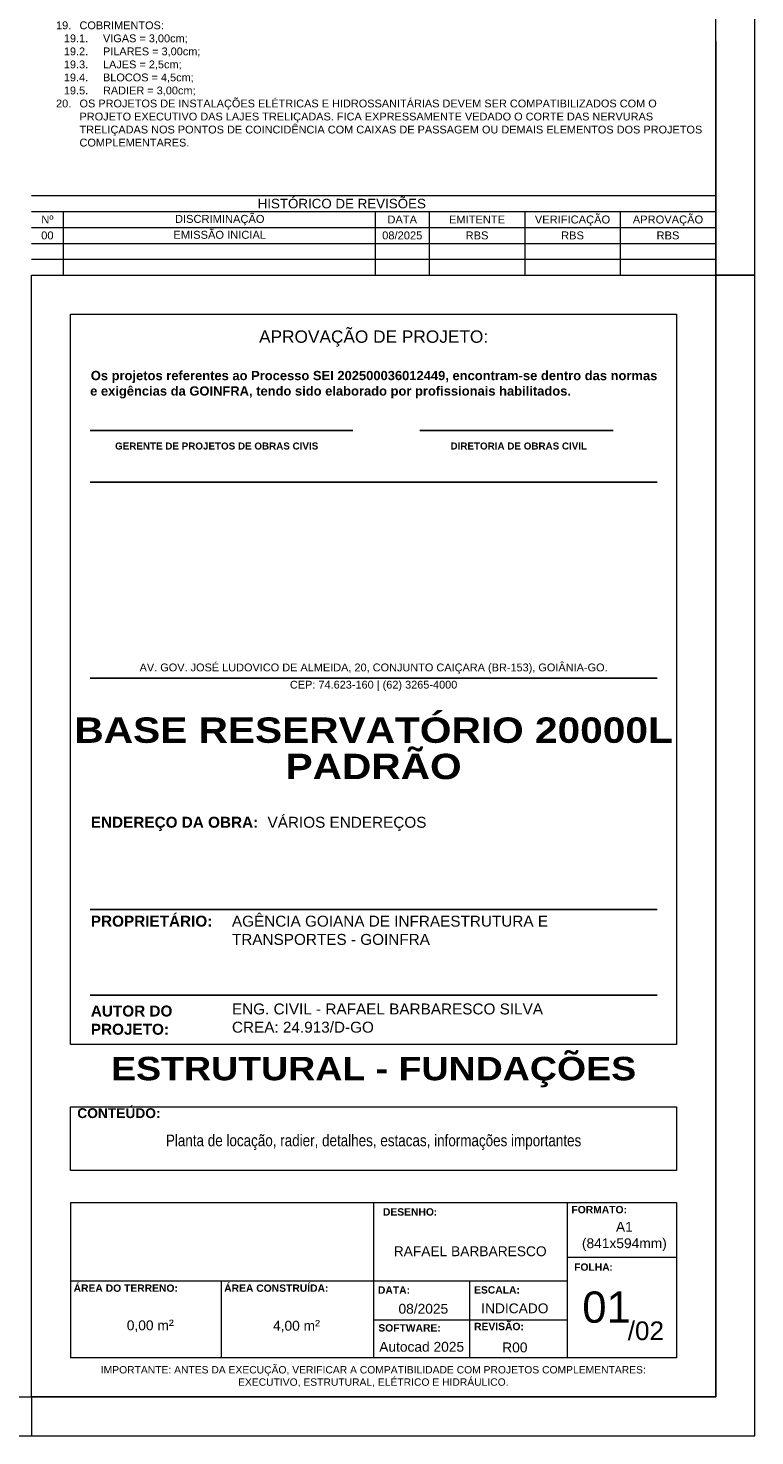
# Model space of a CAD drawing. Header units: millimetres. Extents: x 641 to 725, y -126 to -3.
# Tile 13 of 14: x 707 to 725, y -62 to -26. Entities that reach past the tile are written whole.
import ezdxf
from ezdxf.enums import TextEntityAlignment as Align

# ---------------------------------------------------------------- set-up
doc = ezdxf.new("R2010")
doc.units = ezdxf.units.MM
doc.header["$MEASUREMENT"] = 0
doc.layers.get('0').update_dxf_attribs({"lineweight": 5})
for name, color, linetype in [('Camada 1', 7, 'Continuous'), ('PDF_Texto', 7, 'Continuous'), ('TEXTO CARIMBO 01', 162, 'Continuous'), ('TEXTO CARIMBO 02', 7, 'Continuous')]:
    doc.layers.add(name, color=color, linetype=linetype)
doc.layers.add('PRANCHA 01', color=7, linetype='Continuous', lineweight=20)
doc.styles.add('Arial', font='arial.ttf')
doc.styles.add('PDF Arial Unicode MS', font='ARIALUNI.TTF')
doc.styles.add('REGUA80', font='simplex.shx')

# ---------------------------------------------------------------- blocks, each defined once
blk = doc.blocks.new('Carimbo_Rafael_2022')
at = {"layer": 'Camada 1'}
for p, q in [((526.401, -21.652), (537.079, -21.652)), ((539.802, -21.652), (547.652, -21.652)), ((526.401, -23.749), (549.435, -23.749)), ((526.401, -31.723), (549.435, -31.723)), ((526.401, -41.121), (549.435, -41.121)), ((526.401, -44.598), (549.435, -44.598))]:
    blk.add_line(p, q, dxfattribs=at)
at = {"layer": 'PRANCHA 01'}
for p, q in [((525.606, -53.03), (550.229, -53.03)), ((525.606, -53.03), (525.606, -59.338)), ((537.918, -53.03), (537.918, -59.338)), ((545.781, -53.03), (545.781, -59.338)), ((550.229, -53.03), (550.229, -59.338)), ((545.781, -55.254), (550.229, -55.254)), ((525.606, -56.208), (545.781, -56.208)), ((531.722, -56.208), (531.722, -59.338)), ((541.81, -56.208), (541.81, -59.338)), ((537.918, -57.796), (541.81, -57.796)), ((541.81, -57.796), (545.781, -57.796)), ((550.229, -59.338), (525.606, -59.338))]:
    blk.add_line(p, q, dxfattribs=at)
for points in [[(524.018, -15.335), (551.818, -15.335), (551.818, -60.927), (524.018, -60.927)], [(525.606, -16.923), (550.229, -16.923), (550.229, -46.604), (525.606, -46.604)], [(525.606, -49.146), (550.229, -49.146), (550.229, -51.725), (525.606, -51.725)]]:
    blk.add_lwpolyline(points, close=True, dxfattribs=at)
at = {"layer": 'Camada 1', "insert": (526.401, -31.122), "char_height": 0.31771, "width": 23.03429, "attachment_point": 1, "line_spacing_factor": 1.321942, "style": 'Arial'}
blk.add_mtext('\\pxqc;AV. GOV. JOSÉ LUDOVICO DE ALMEIDA, 20, CONJUNTO CAIÇARA (BR-153), GOIÂNIA-GO. \\PCEP: 74.623-160 | (62) 3265-4000', dxfattribs=at)
at = {"layer": 'TEXTO CARIMBO 01', "ltscale": 0.1, "insert": (526.401, -47.109), "char_height": 0.95314, "attachment_point": 1, "style": 'REGUA80'}
blk.add_mtext_dynamic_manual_height_columns('\\pxqc;{\\fArial Black|b1|i0|c0|p34;\\C162;ESTRUTURAL - FUNDAÇÕES}', width=23.03429, gutter_width=5.746, heights=[0], dxfattribs=at)
at = {"layer": 'TEXTO CARIMBO 02', "ltscale": 0.1}
for s, width, gutter_width, heights, insert, char_height, attachment_point, style in [('\\pxqc;APROVAÇÃO DE PROJETO:', 23.03429, 5.746, [0], (526.401, -17.582), 0.50165, 1, 'Arial'), ('\\pxi0.08619;{\\fArial|b1|i0|c0|p34;\\H1.2x;Os projetos referentes ao Processo SEI 202500036012449, encontram-se dentro das normas e exigências da GOINFRA, tendo sido elaborado por profissionais habilitados.\\P\\pi0;\\H0.83329x;      }', 23.03429, 5.746, [0], (526.401, -19.227), 0.313534, 1, 'Arial'), ('\\pxqc;{\\fArial|b1|i0|c0|p34;\\H0.912x;GERENTE DE PROJETOS DE OBRAS CIVIS}', 8.89872, 5.746, [0], (535.991, -22.137), 0.31353, 3, 'REGUA80'), ('\\pxqc;{\\fArial|b1|i0|c0|p34;\\H0.912x;DIRETORIA DE OBRAS CIVIL}', 8.89872, 5.746, [0], (548.266, -22.137), 0.31353, 3, 'REGUA80'), ('{\\fArial|b1|i0|c0|p34;ENDEREÇO DA OBRA:}', 86.82097, 5.746, [0], (526.43, -37.351), 0.4448, 1, 'Arial'), ('VÁRIOS ENDEREÇOS', 16.56945, 5.746, [0], (533.609, -37.353), 0.4448, 1, 'Arial'), ('{\\fArial|b1|i0|c0|p34;PROPRIETÁRIO:}', 86.82097, 5.746, [0], (526.43, -41.372), 0.4448, 1, 'Arial'), ('AGÊNCIA GOIANA DE INFRAESTRUTURA E TRANSPORTES - GOINFRA', 16.60443, 5.746, [1.877], (532.163, -41.372), 0.4448, 1, 'Arial'), ('{\\fArial|b1|i0|c0|p34;AUTOR DO PROJETO:}', 5.90115, 5.746, [0], (526.43, -45.025), 0.4448, 1, 'Arial'), ('ENG. CIVIL - RAFAEL BARBARESCO SILVA\\PCREA: 24.913/D-GO', 16.60443, 5.746, [1.877], (532.163, -44.94), 0.4448, 1, 'Arial'), ('{\\fArial|b1|i0|c0|p34;CONTEÚDO:}', 86.82097, 5.746, [0], (525.879, -49.198), 0.4, 1, 'REGUA80'), ('{\\fArial|b1|i0|c0|p34;FORMATO:}', 3.78145, 5.746, [0], (545.955, -53.169), 0.3, 1, 'Arial'), ('{\\fArial|b1|i0|c0|p34;DESENHO\\fSwis721 Cn BT|b1|i0|c0|p34;: }', 52.55601, 5.746, [0], (538.297, -53.263), 0.3, 1, 'Arial'), ('\\pxqc;A1\\P(841x594mm)', 4.24943, 5.746, [0], (545.981, -55.006), 0.4, 7, 'Arial'), ('\\pxqc;{\\fArial|b0|i0|c0|p34;RAFAEL BARBARESCO}', 7.44647, 5.746, [0], (538.119, -55.218), 0.4, 7, 'Arial'), ('{\\fArial|b1|i0|c0|p34;FOLHA\\fSwis721 Cn BT|b1|i0|c0|p34;:}', 3.98287, 5.746, [0], (546.066, -55.505), 0.3, 1, 'Arial'), ('{\\fArial|b1|i0|c0|p34;ÁREA DO TERRENO:}', 6.76583, 5.746, [0], (525.731, -56.361), 0.3, 1, 'Arial'), ('{\\fArial|b1|i0|c0|p34;ÁREA CONSTRUÍDA:}', 6.76583, 5.746, [0], (531.847, -56.361), 0.3, 1, 'Arial'), ('{\\fArial|b1|i0|c0|p34;DATA:}', 37.08354, 5.746, [0], (538.095, -56.439), 0.3, 1, 'Arial'), ('{\\fArial|b1|i0|c0|p34;ESCALA:}', 3.78145, 5.746, [0], (542, -56.432), 0.3, 1, 'Arial'), ('\\pxqc;08/2025', 4.39212, 5.746, [0.819], (537.743, -57.555), 0.4, 7, 'Arial'), ('\\pxqc;{\\fArial|b0|i0|c0|p34;INDICADO}', 4.24943, 5.746, [0], (541.532, -57.538), 0.4, 7, 'Arial'), ('\\pxqc;0,00 m{\\H1.08333x;²}', 7.44647, 5.746, [0], (525.123, -58.297), 0.4, 7, 'Arial'), ('\\pxqc;4,00 m{\\H1.08333x;²}', 7.56557, 5.746, [0], (531.004, -58.313), 0.4, 7, 'Arial'), ('{\\fArial|b1|i0|c0|p34;SOFTWARE:}', 3.98666, 5.746, [0], (538.11, -57.976), 0.3, 1, 'Arial'), ('{\\fArial|b1|i0|c0|p34;REVISÃO:}', 3.78145, 5.746, [0], (542, -57.92), 0.3, 1, 'Arial'), ('\\pxqc;/02', 3.26933, 5.746, [0], (547.346, -58.634), 0.7589, 7, 'Arial'), ('\\pxqc;{\\fArial|b0|i0|c0|p34;Autocad 2025}', 4.39212, 5.746, [0.819], (537.675, -59.101), 0.4, 7, 'Arial'), ('\\pxqc;R00', 4.24943, 5.746, [0], (541.532, -59.126), 0.4, 7, 'Arial'), ('\\pxqc;IMPORTANTE: ANTES DA EXECUÇÃO, VERIFICAR A COMPATIBILIDADE COM PROJETOS COMPLEMENTARES: EXECUTIVO, ESTRUTURAL, ELÉTRICO E HIDRÁULICO.', 24.59859, 19.038, [1.587], (525.606, -60.535), 0.3, 7, 'Arial')]:
    blk.add_mtext_dynamic_manual_height_columns(s, width=width, gutter_width=gutter_width, heights=heights, dxfattribs=dict(at, insert=insert, char_height=char_height, attachment_point=attachment_point, style=style))
blk = doc.blocks.new('HIST-REVISOES')
at = {"color": 0}
blk.add_line((399.031, -26.227), (420.531, -26.227), dxfattribs=at)
for p, q in [((399.031, -26.727), (420.531, -26.727)), ((400.031, -26.727), (400.031, -28.727)), ((409.831, -26.727), (409.831, -28.727)), ((411.531, -26.727), (411.531, -28.727)), ((414.531, -26.727), (414.531, -28.727)), ((417.531, -26.727), (417.531, -28.727)), ((399.031, -27.227), (420.531, -27.227)), ((399.031, -27.727), (420.531, -27.727)), ((399.031, -28.227), (420.531, -28.227)), ((399.031, -28.727), (420.531, -28.727))]:
    blk.add_line(p, q)
at = {"style": 'Arial'}
for s, height, p in [('HISTÓRICO DE REVISÕES', 0.3, (408.781, -26.627)), ('Nº', 0.25, (399.531, -27.102)), ('DISCRIMINAÇÃO', 0.25, (404.947, -27.083)), ('DATA', 0.25, (410.681, -27.102)), ('EMITENTE', 0.25, (413.031, -27.102)), ('VERIFICAÇÃO', 0.25, (416.031, -27.102)), ('APROVAÇÃO', 0.25, (419.031, -27.102)), ('00', 0.25, (399.531, -27.602)), ('EMISSÃO INICIAL', 0.25, (404.947, -27.583)), ('08/2025', 0.25, (410.681, -27.602)), ('RBS', 0.25, (413.031, -27.602)), ('RBS', 0.25, (416.031, -27.602)), ('RBS', 0.25, (419.031, -27.602))]:
    blk.add_text(s, height=height, dxfattribs=at).set_placement(p, align=Align.CENTER)

msp = doc.modelspace()

# ---------------------------------------------------------------- linework, layer by layer
msp.add_line((724.4267, -26.2266), (724.4267, -32.2266))
at = {"layer": 'PRANCHA 01'}
msp.add_line((724.4267, -32.2266), (725.4267, -32.2266), dxfattribs=at)
msp.add_line((724.4267, -32.2266), (725.4267, -32.2266), dxfattribs=at)
for points in [[(641.3267, -61.9266), (725.4267, -61.9266), (725.4267, -2.5266), (641.3267, -2.5266), (641.3267, -61.9266)], [(725.4267, -32.2266), (724.4267, -32.2266)], [(725.4267, -32.2266), (724.4267, -32.2266)], [(706.9267, -60.9266), (706.9267, -61.9266)], [(706.9267, -60.9266), (706.9267, -61.9266)]]:
    msp.add_lwpolyline(points, dxfattribs=at)
msp.add_lwpolyline([(643.8267, -60.9266), (724.4267, -60.9266), (724.4267, -3.5266), (643.8267, -3.5266)], close=True, dxfattribs=at)

# ---------------------------------------------------------------- block references
for name, p, xscale, yscale, zscale in [('HIST-REVISOES', (382.1339, -8.8445), 0.8139534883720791, 0.8139534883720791, 0.8139534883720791), ('Carimbo_Rafael_2022', (377.0593, -22.5735), 0.6294964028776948, 0.6294964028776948, 0.6294964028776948)]:
    msp.add_blockref(name, p, dxfattribs=dict(xscale=xscale, yscale=yscale, zscale=zscale))

# ---------------------------------------------------------------- texts
at = {"style": 'Arial'}
for s, width, gutter_width, insert, char_height, attachment_point in [('\\pxqc;{\\fArial Narrow|b0|i0|c0|p34;Planta de locação, radier, detalhes, estacas, informações importantes}', 15.5, 3.6906, (707.9267, -54.2171), 0.3, 1), ('\\pxqc;{\\fArial|b0|i0|c0|p34;01}', 2.502655, 5.7463, (720.3836, -59.0434), 0.8, 7)]:
    msp.add_mtext_dynamic_manual_height_columns(s, width=width, gutter_width=gutter_width, heights=[0], dxfattribs=dict(at, insert=insert, char_height=char_height, attachment_point=attachment_point))
at = {"layer": 'PDF_Texto', "insert": (707.3557, -28.9373), "char_height": 0.2, "width": 16.806282, "attachment_point": 7, "style": 'PDF Arial Unicode MS'}
msp.add_mtext('\\pxi-3,l4,t4;1.^ICONFRONTAR PROJETO ESTRUTURAL COM PROJETO ARQUITETÔNICO E LOCAÇÃO EM OBRA;\\P2.^IEM LOCAIS COM ATERRO, ACRESCENTAR A ALTURA DO ATERRO NA PROFUNDIDADE DAS FUNDAÇÕES;\\P3.^IANTES DO INÍCIO DA CONCRETAGEM, AS FORMAS DEVERÃO ESTAR LIMPAS E ESTANQUES DE MODO A EVITAR EVENTUAIS FUGAS DE PASTA;\\P4.^IAS FORMA DEVERÃO SER MOLHADAS ATÉ A SATURAÇÃO A FIM DE EVITAR A ABSORÇÃO DA ÁGUA DE AMASSAMENTO DO CONCRETO;\\P5.^IAS BARRAS DE AÇO NÃO DEVEM APRESENTAR FERRUGEM, MANCHAS DE ÓLEO OU QUAISQUER OUTRAS SUBSTÂNCIAS QUE IMPEÇAM UMA PERFEITA ADERÊNCIA AO CONCRETO;\\P6.^IAS ARMADURAS NÃO DEVERÃO FICAR EM CONTATO DIRETO COM AS FORMAS, OBEDECENDO PARA ISSO OS COBRIMENTOS MÍNIMOS;\\P7.^IO AÇO UTILIZADO NA ESTRUTURA DEVE SER CA 50A E CA 60;\\P8.^IO ADENSAMENTO É OBRIGATÓRIO E DEVERÁ SER CUIDADOSO, OCUPANDO TODOS OS RECANTOS DA FORMA, EVITANDO A VIBRAÇÃO DAS ARMADURAS QUE PODE PROVOCAR VAZIOS AO REDOR DAS ARMADURAS, DIFICULTANDO A ADERÊNCIA DO CONCRETO;\\P9.^IO PROCESSO DE CURA DO CONCRETO SERÁ NO MÍNIMO DE SETE DIAS;\\P10.^IPRAZOS RECOMENDADOS PARA DESFORMA:\\P\\pi-5,l7,t7;10.1.^IFACES LATERAIS: 03 DIAS;\\P10.2.^IFACES INFERIORES: 14 DIAS;\\P10.3.^IFACES INFERIORES SEM PONTALETES: 21 DIAS;\\P\\pi-3,l4,t4;11.^IMEDIDAS APRESENTADAS NO PROJETO EM CENTÍMETROS (CM);\\P12.^IQUALQUER DÚVIDA CONSULTAR O ENGENHEIRO CALCULISTA;\\P13.^ITODOS OS CÁLCULOS FORAM BASEADOS NO PROJETO ARQUITETÔNICO;\\P14.^ICONCRETO: FCK=250Kgf/cm²;\\P15.^IAS ESTACAS DEVERÃO SER IMEDIATAMENTO CONCRETADAS APÓS A PERFURAÇÃO;\\P16.^IUTILIZAR ESPAÇADORES ALTERNADOS A CADA 60CM, TIPO ROLETE EM TODAS AS ESTACAS;\\P17.^IPARA EXECUÇÃO DAS FUNDAÇÕES E SUPERESTRUTURA, VEJA RECOMENDAÇÕES NAS RESPECTIVAS NORMAS DA ABNT NBR 6118 E NBR 6122;\\P18.^ICONCRETO:\\P\\pi-5,l7,t7;18.1.^ICLASSE DE AGRESSIVIDADE AMBIENTAL: II MODERADA;\\P18.2.^IPROPRIEDADES EXIGIDAS:\\P\\pi-7,l10,t10;18.2.1.^ICLASSE DE RESISTÊNCIA: C25\\P18.2.2.^IECI (Gpa) = 28;\\P18.2.3.^IECS (Gpa) = 24;\\P18.2.4.^IRElação ECS/ECI = 0,86;\\P\\pi-3,l4,t4;19.^ICOBRIMENTOS:\\P\\pi-5,l7,t7;19.1.^IVIGAS = 3,00cm;\\P19.2.^IPILARES = 3,00cm;\\P19.3.^ILAJES = 2,5cm;\\P19.4.^IBLOCOS = 4,5cm;\\P19.5.^IRADIER = 3,00cm;\\P\\pi-3,l4,t4;20.^IOS PROJETOS DE INSTALAÇÕES ELÉTRICAS E HIDROSSANITÁRIAS DEVEM SER COMPATIBILIZADOS COM O PROJETO EXECUTIVO DAS LAJES TRELIÇADAS. FICA EXPRESSAMENTE VEDADO O CORTE DAS NERVURAS TRELIÇADAS NOS PONTOS DE COINCIDÊNCIA COM CAIXAS DE PASSAGEM OU DEMAIS ELEMENTOS DOS PROJETOS COMPLEMENTARES.', dxfattribs=at)
at = {"layer": 'TEXTO CARIMBO 01', "ltscale": 0.1, "insert": (707.9267, -43.5439), "char_height": 0.65, "attachment_point": 1, "line_spacing_factor": 0.857143, "style": 'REGUA80'}
msp.add_mtext_dynamic_manual_height_columns('\\pxqc;{\\fArial Black|b1|i0|c0|p34;BASE RESERVATÓRIO 20000L \\PPADRÃO}', width=15.5, gutter_width=5.7463, heights=[0], dxfattribs=at)

doc.saveas('drawing.dxf')
